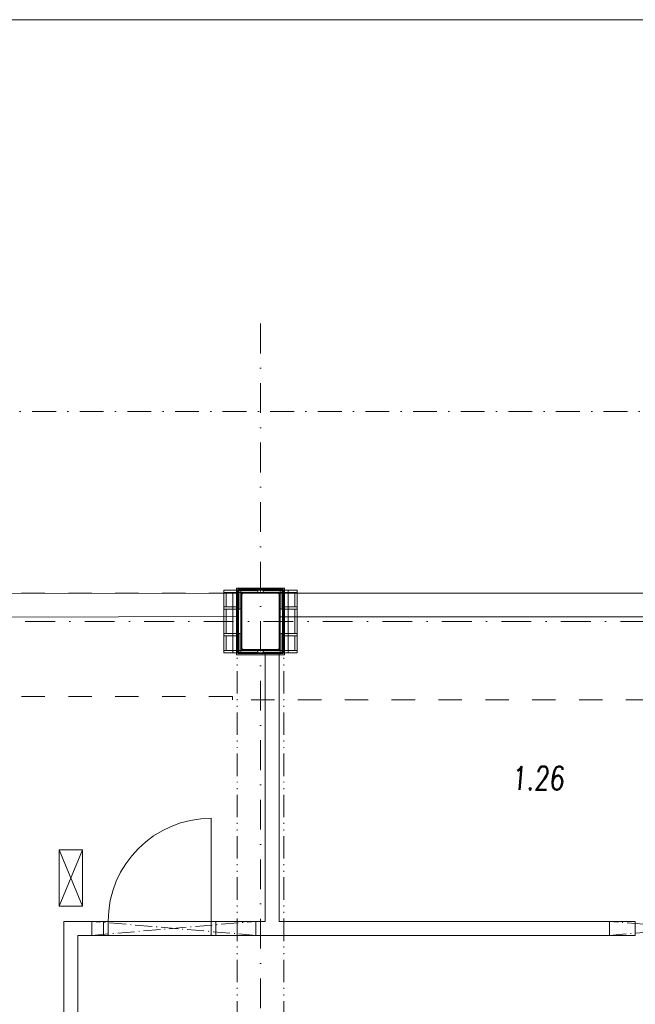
# Model space of a CAD drawing. Header units: millimetres. Extents: x 213386 to 459888, y 74252 to 208052.
# Tile 151 of 256: x 377457 to 384027, y 162847 to 173352. Entities that reach past the tile are written whole.
import ezdxf

# ---------------------------------------------------------------- set-up
doc = ezdxf.new("R2010")
doc.units = ezdxf.units.MM
for name, pattern in [('ACAD_ISO10W100', [18.5, 12, -3, 0.5, -3]), ('ACAD_ISO12W100', [22, 12, -3, 0.5, -3, 0.5, -3]), ('DASHDOT', [25.4, 12.7, -6.35, 0, -6.35]), ('ČERCHOVANÁ', [25.4, 12.7, -6.35, 0, -6.35]), ('ČÁRKOVANÁ01-01', [2, 1, -1])]:
    doc.linetypes.add(name, pattern=pattern)
for name, color, linetype, lineweight in [('HU-slaba odstin sedi 254', 255, 'Continuous', 0), ('NAD', 255, 'ACAD_ISO12W100', 0), ('NOVA', 255, 'Continuous', 0), ('NOVÁ TENKÁ', 255, 'Continuous', 0), ('NOVÁ TLUSTÁ', 255, 'Continuous', 0), ('OSY', 255, 'Continuous', 0), ('POPIS2', 255, 'Continuous', 0), ('SLOUPY', 255, 'Continuous', 0), ('TENKA', 255, 'Continuous', 0), ('vzt-tenká', 2, 'Continuous', 20)]:
    doc.layers.add(name, color=color, linetype=linetype, lineweight=lineweight)
doc.layers.add('PLINE', color=255, linetype='Continuous', lineweight=0, plot=False)
doc.styles.add('CS-ROMANS', font='romans.shx', dxfattribs={"width": 0.75, "oblique": 5})

# ---------------------------------------------------------------- blocks, each defined once
blk = doc.blocks.new('A$C624924B7')
at = {"layer": 'HU-slaba odstin sedi 254'}
h = blk.add_hatch(color=256, dxfattribs=at)
h.dxf.hatch_style = 1
h.paths.add_polyline_path([(0.02, 0.191, 0.414214), (0.011, 0.2), (0, 0.2), (0, 0), (0.2, 0), (0.2, 0.011, 0.414214), (0.191, 0.02), (0.038, 0.02, -0.414214), (0.02, 0.038)])
for p, q in [((0, 0.2), (0.011, 0.2)), ((0, 0), (0, 0.2)), ((0.02, 0.191), (0.02, 0.038)), ((0.2, 0), (0, 0)), ((0.038, 0.02), (0.191, 0.02)), ((0.2, 0.011), (0.2, 0))]:
    blk.add_line(p, q)
for centre, radius, start, end in [((0.011, 0.191), 0.009, 0, 90), ((0.038, 0.038), 0.018, 180, 270), ((0.191, 0.011), 0.009, 0, 90)]:
    blk.add_arc(centre, radius, start, end)
blk = doc.blocks.new('ZESILENI SLOUPU')
at = {"layer": 'NOVÁ TENKÁ'}
for p, q in [((239459, 122788), (239459, 122943)), ((239532, 122943), (239532, 122298)), ((240122, 122968), (240122, 122298)), ((240195, 122788), (240195, 122943)), ((239459, 122503), (239459, 122763)), ((240195, 122503), (240195, 122763)), ((239459, 122323), (239459, 122478)), ((240195, 122323), (240195, 122478))]:
    blk.add_line(p, q, dxfattribs=at)
at = {"layer": 'NOVÁ TENKÁ', "ltscale": 150}
for p, q in [((239577, 122298), (239577, 122968)), ((240077, 122298), (240077, 122968))]:
    blk.add_line(p, q, dxfattribs=at)
at = {"layer": 'NOVÁ TENKÁ'}
for points in [[(240217, 122943), (239437, 122943), (239437, 122968), (240217, 122968)], [(239437, 122968), (239437, 122298), (239617, 122298), (239617, 122968)], [(239592, 122323), (239617, 122323), (239617, 122943), (239592, 122943)], [(240037, 122968), (240037, 122298), (240217, 122298), (240217, 122968)], [(240037, 122323), (240062, 122323), (240062, 122943), (240037, 122943)], [(240217, 122298), (239437, 122298), (239437, 122323), (240217, 122323)]]:
    blk.add_lwpolyline(points, close=True, dxfattribs=at)
for points in [[(239592, 122788), (239437, 122788), (239437, 122763), (239592, 122763)], [(240062, 122763), (240217, 122763), (240217, 122788), (240062, 122788)], [(239592, 122478), (239437, 122478), (239437, 122503), (239592, 122503)], [(240062, 122503), (240217, 122503), (240217, 122478), (240062, 122478)]]:
    blk.add_lwpolyline(points, dxfattribs=at)
at = {"layer": 'SLOUPY', "ltscale": 100}
blk.add_lwpolyline([(239627, 122923), (239627, 122343), (239637, 122333), (240017, 122333), (240027, 122343), (240027, 122923), (240017, 122933), (239637, 122933)], close=True, dxfattribs=at)
at = {"layer": 'NOVÁ TENKÁ'}
for p, xscale, yscale, rotation in [((239597, 122963), 1000, 1000, 270), ((240057, 122963), -1000.000000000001, 1000.000000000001, 90), ((239597, 122303), -1000, 1000, 270), ((240057, 122303), 1000.000000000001, 1000.000000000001, 90)]:
    blk.add_blockref('A$C624924B7', p, dxfattribs=dict(at, xscale=xscale, yscale=yscale, rotation=rotation))
blk = doc.blocks.new('P7')
at = {"layer": 'NOVÁ TLUSTÁ', "linetype": 'ACAD_ISO10W100', "ltscale": 15}
for p, q in [((266200, 139624), (266200, 139474)), ((266200, 139474), (267950, 139624)), ((267950, 139474), (266200, 139624)), ((267950, 139474), (267950, 139624))]:
    blk.add_line(p, q, dxfattribs=at)

msp = doc.modelspace()

# ---------------------------------------------------------------- linework, layer by layer
at = {"layer": 'NAD', "linetype": 'DASHDOT', "ltscale": 20}
msp.add_lwpolyline([(374034.138, 169172.154), (399616.638, 169172.154), (399616.638, 145492.154), (374034.138, 145492.154)], dxfattribs=at)
at = {"layer": 'NAD', "ltscale": 20}
for points in [[(379776.638, 147682.154), (379776.638, 167232.154)], [(380276.638, 147682.154), (380276.638, 167232.154)]]:
    msp.add_lwpolyline(points, dxfattribs=at)
at = {"layer": 'NOVA'}
msp.add_line((377879.138, 163894.654), (378129.138, 163894.654), dxfattribs=at)
at = {"layer": 'NOVÁ TENKÁ', "ltscale": 5}
for p, q in [((379501.638, 163732.154), (379501.638, 164832.154)), ((378351.638, 163732.154), (378351.638, 163582.154)), ((378351.638, 163732.154), (378351.638, 163582.154)), ((378351.638, 163732.154), (378351.638, 163582.154)), ((379551.638, 163732.154), (378351.638, 163732.154)), ((378401.638, 163732.154), (378401.638, 163582.154)), ((379501.638, 163732.154), (379501.638, 163582.154)), ((379551.638, 163732.154), (379551.638, 163582.154)), ((379551.638, 163582.154), (379551.638, 163732.154)), ((379551.638, 163732.154), (379551.638, 163582.154)), ((378351.638, 163582.154), (379551.638, 163582.154))]:
    msp.add_line(p, q, dxfattribs=at)
at = {"layer": 'NOVÁ TENKÁ', "linetype": 'ČÁRKOVANÁ01-01', "ltscale": 250}
for points in [[(373476.638, 162432.154), (373476.638, 167232.154), (373576.638, 167232.154), (373576.638, 166632.154), (373976.638, 166632.154), (373976.638, 167232.154), (379826.638, 167232.154), (379826.638, 166632.154), (380226.638, 166632.154), (380226.638, 167232.154), (386126.638, 167232.154), (386126.638, 166632.154), (386526.638, 166632.154), (386526.638, 167232.154), (392426.638, 167232.154), (392426.638, 166632.154), (392826.638, 166632.154), (392826.638, 167232.154), (398676.638, 167232.154), (398676.638, 166632.154), (399076.638, 166632.154)], [(399176.638, 166097.154), (379726.638, 166097.154), (379726.638, 166132.154), (375661.638, 166132.154), (375661.638, 148532.154), (379726.638, 148532.154), (379726.638, 148567.154), (392926.638, 148567.154), (392926.638, 148532.154), (396991.638, 148532.154), (396991.638, 152462.154), (398676.638, 152462.154), (398676.638, 152232.154), (399176.638, 152232.154)]]:
    msp.add_lwpolyline(points, dxfattribs=at)
at = {"layer": 'NOVÁ TENKÁ', "ltscale": 5}
msp.add_arc((379501.638, 163732.154), 1100, 90, 180, dxfattribs=at)
at = {"layer": 'NOVÁ TLUSTÁ', "ltscale": 5}
for p, q in [((373976.638, 167223.141), (379796.638, 167233.141)), ((380256.638, 167232.154), (386071.638, 167232.154)), ((373976.638, 166973.141), (379796.638, 166983.141)), ((380226.638, 166982.154), (386126.638, 166982.154)), ((380076.638, 163732.154), (380076.638, 166589.654)), ((380226.638, 163732.154), (380226.638, 166589.654)), ((380226.638, 163732.154), (384026.638, 163732.154)), ((384026.638, 163732.154), (384026.638, 163582.154)), ((380226.638, 163582.154), (384026.638, 163582.154))]:
    msp.add_line(p, q, dxfattribs=at)
for points in [[(379771.638, 166577.154), (380281.638, 166577.154), (380281.638, 167287.154), (379771.638, 167287.154)], [(379784.138, 166589.654), (380269.138, 166589.654), (380269.138, 167274.654), (379784.138, 167274.654)]]:
    msp.add_lwpolyline(points, close=True, dxfattribs=at)
for points in [[(380076.638, 163732.154), (377926.638, 163732.154), (377926.638, 162132.154)], [(380226.638, 163582.154), (379076.638, 163582.154), (378076.638, 163582.154), (378076.638, 162132.154)]]:
    msp.add_lwpolyline(points, dxfattribs=at)
at = {"layer": 'OSY', "linetype": 'ČERCHOVANÁ', "ltscale": 25}
for p, q in [((380026.638, 170109.563), (380026.638, 145530.044)), ((400063.194, 166932.154), (372424.222, 166932.154)), ((400063.194, 166932.154), (372424.222, 166932.154))]:
    msp.add_line(p, q, dxfattribs=at)
at = {"layer": 'TENKA'}
for p, q in [((377879.138, 163894.654), (378129.138, 164494.654)), ((377879.138, 164494.654), (378129.138, 163894.654))]:
    msp.add_line(p, q, dxfattribs=at)
msp.add_lwpolyline([(378129.138, 163894.654), (377879.138, 163894.654), (377879.138, 164494.654), (378129.138, 164494.654)], close=True, dxfattribs=at)
at = {"layer": 'vzt-tenká'}
msp.add_line((412888.036, 173352.119), (370888.036, 173352.119), dxfattribs=at)

# ---------------------------------------------------------------- block references
at = {"layer": 'NOVÁ TLUSTÁ', "color": 6}
msp.add_blockref('P7', (112026.488, 24108.186), dxfattribs=at)
at = {"layer": 'NOVÁ TLUSTÁ'}
msp.add_blockref('P7', (117551.488, 24108.186), dxfattribs=at)
at = {"layer": 'PLINE'}
msp.add_blockref('ZESILENI SLOUPU', (140200.115, 44299.06), dxfattribs=at)

# ---------------------------------------------------------------- texts
at = {"layer": 'POPIS2', "ltscale": 15, "style": 'CS-ROMANS', "oblique": 5, "width": 0.75}
msp.add_text('1.26', height=250, dxfattribs=at).set_placement((382702.983, 165134.185))

doc.saveas('drawing.dxf')
